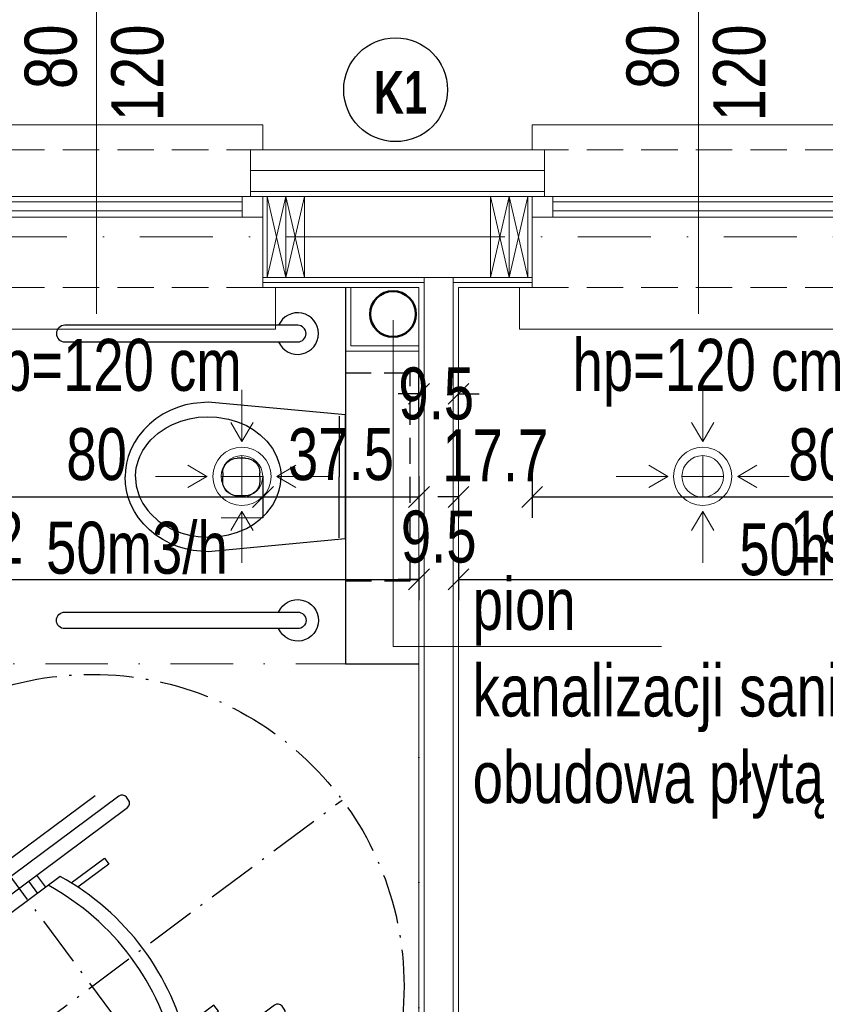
# Model space of a CAD drawing. Header units: inches. Extents: x 0 to 77643, y -44170 to 0.
# Tile 131 of 159: x 72130 to 72324, y -38029 to -37793. Entities that reach past the tile are written whole.
import ezdxf

# ---------------------------------------------------------------- set-up
doc = ezdxf.new("R2010")
doc.units = ezdxf.units.IN
doc.header["$MEASUREMENT"] = 0
for name, pattern in [('ACAD_ISO10W100', [18.5, 12, -3, 0.5, -3]), ('DASHDOT', [1, 0.5, -0.25, 0, -0.25]), ('HIDDEN', [0.375, 0.25, -0.125])]:
    doc.linetypes.add(name, pattern=pattern)
doc.layers.get('0').update_dxf_attribs({"lineweight": 0})
doc.layers.get('Defpoints').update_dxf_attribs({"lineweight": 0})
for name, color, linetype, lineweight in [('## 02 KS PION', 3, 'Continuous', 30), ('--proj.wentylacja', 202, 'Continuous', 0), ('p--konst-słupy', 3, 'Continuous', 20), ('p--ocieplenie w.wew.', 53, 'Continuous', 0), ('p--ocieplenie-w.zew', 77, 'Continuous', 0), ('p--okna', 153, 'Continuous', 0), ('p--opis okna', 181, 'Continuous', 0), ('p--opisy dodatkowe', 33, 'Continuous', 0), ('p--osie konstr', 1, 'DASHDOT', 15), ('p--płyta GK', 2, 'Continuous', 0), ('p--wymiary-1-50', 5, 'Continuous', 0), ('p--łazienka NP', 150, 'Continuous', 25), ('p--ściana GK', 62, 'Continuous', 0), ('p--ściana szkielet', 3, 'Continuous', 0)]:
    doc.layers.add(name, color=color, linetype=linetype, lineweight=lineweight)
doc.styles.add('1-50', font='arial.ttf', dxfattribs={"width": 0.75, "height": 12.5})
doc.styles.add('GENERATED_STYLE_7', font='arialbd.ttf', dxfattribs={"width": 0.75})
doc.styles.add('STYL-1', font='arial.ttf', dxfattribs={"width": 0.75})
doc.linetypes.add('BATTING', pattern='A,0.0001,-0.1,[134,ltypeshp.shx,S=0.1,R=0,X=-0.1,Y=0],-0.2,[134,ltypeshp.shx,S=0.1,R=180,X=0.1,Y=0],-0.1', length=0.4001)
doc.dimstyles.new('1-50', dxfattribs={"dimtxt": 12.5, "dimasz": 5, "dimexe": 5, "dimexo": 5, "dimgap": 0.09, "dimtad": 0, "dimdsep": 46, "dimtxsty": '1-50', "dimblk": 'OBLIQUE', "dimcen": 0.09, "dimadec": 0, "dimazin": 0, "dimtfac": 1, "dimtdec": 4, "dimtix": 1, "dimtofl": 0, "dimtmove": 2, "dimatfit": 3, "dimldrblk": 'OBLIQUE', "dimfxl": 5, "dimfxlon": 1, "dimtvp": 0.8, "dimtolj": 1, "dimtzin": 0, "dimarcsym": 0})

# ---------------------------------------------------------------- blocks, each defined once
blk = doc.blocks.new('znak-niepeł.')
at = {"linetype": 'ACAD_ISO10W100'}
for p, q in [((-44.78, 60.17), (44.78, -60.17)), ((-60.11, -44.74), (60.22, 44.82))]:
    blk.add_line(p, q, dxfattribs=at)
for p, q in [((6.52, 45.77), (-39.7, 11.37)), ((0.79, 45.85), (-38.86, 16.34)), ((8.84, 44.81), (8.33, 45.5)), ((-37.65, 8.61), (8.58, 43.01)), ((-4.98, 24.9), (3.02, 30.85)), ((3.02, 30.85), (4.08, 29.42)), ((4.08, 29.42), (-3.37, 23.87)), ((-7.61, 26.43), (-49, -4.38)), ((-13.28, 26.74), (-11.11, 23.83)), ((-15.26, 25.27), (-13.09, 22.35)), ((-39.96, 9.56), (-39.45, 8.87)), ((-49.51, 2.46), (-61.55, -6.5)), ((-60.06, -8.5), (-48.02, 0.46)), ((-47.85, 1.66), (-48.31, 2.28)), ((43.94, -4.5), (-2.29, -38.9)), ((29.35, -4.53), (21.9, -10.08)), ((30.42, -5.96), (29.35, -4.53)), ((22.42, -11.92), (30.42, -5.96)), ((46.26, -5.46), (45.74, -4.77)), ((-62.91, -17.73), (-50.66, -8.62)), ((-61.72, -7.7), (-61.26, -8.32)), ((-0.23, -41.66), (45.99, -7.26)), ((-61.88, -19.11), (-49.64, -10)), ((-49.89, -10.39), (-24.28, -44.8)), ((44.14, -12.41), (4.49, -41.92)), ((-18.26, -45.68), (23.13, -14.88)), ((-73.54, -25.65), (-62.91, -17.73)), ((-62.91, -17.73), (-51.63, -32.88)), ((19.63, -17.48), (22.08, -20.77)), ((17.65, -18.95), (20.1, -22.24)), ((-62.26, -40.8), (-73.54, -25.65)), ((-51.63, -32.88), (-62.26, -40.8)), ((-46.32, -40.01), (-56.96, -47.93)), ((-35.05, -55.17), (-46.32, -40.01)), ((-2.55, -40.71), (-2.04, -41.4)), ((-36.07, -53.79), (-23.83, -44.68)), ((-35.05, -55.17), (-22.8, -46.05)), ((-25.39, -55.09), (-13.35, -46.13)), ((-12.15, -46.31), (-11.68, -46.93)), ((-56.96, -47.93), (-45.68, -63.08)), ((-11.86, -48.13), (-23.9, -57.09)), ((-45.68, -63.08), (-35.05, -55.17)), ((-25.1, -56.91), (-25.56, -56.29))]:
    blk.add_line(p, q)
blk.add_circle((0.05, 0.04), 75, dxfattribs=at)
for centre, radius, start, end in [((7.29, 44.73), 1.29, 36.657, 126.657), ((7.81, 44.04), 1.29, 306.657, 36.657), ((-37.44, -27.86), 61.95, 12.0996, 61.2145), ((-40.29, -29.99), 61.95, 12.0996, 61.2145), ((-38.93, 10.33), 1.29, 126.657, 216.657), ((-38.42, 9.64), 1.29, 216.657, 306.657), ((-49, 1.77), 0.86, 36.657, 126.657), ((-48.54, 1.15), 0.86, 306.657, 36.657), ((-46.44, -7.83), 4.3, 126.657, 216.657), ((44.71, -5.54), 1.29, 36.657, 126.657), ((-61.03, -7.19), 0.86, 126.657, 216.657), ((45.22, -6.23), 1.29, 306.657, 36.657), ((-60.57, -7.81), 0.86, 216.657, 306.657), ((-1.52, -39.94), 1.29, 126.657, 216.657), ((-1, -40.63), 1.29, 216.657, 306.657), ((-20.83, -42.23), 4.3, 216.657, 306.657), ((-12.84, -46.82), 0.86, 36.657, 126.657), ((-12.37, -47.44), 0.86, 306.657, 36.657), ((-24.87, -55.78), 0.86, 126.657, 216.657), ((-24.41, -56.4), 0.86, 216.657, 306.657)]:
    blk.add_arc(centre, radius, start, end)
blk = doc.blocks.new('sedes')
for p, q in [((0, 0.1491), (0.33, 0.18)), ((0.33, 0.18), (0.3664, 0.177)), ((0.3664, 0.177), (0.385, 0.1731)), ((0.385, 0.1731), (0.4036, 0.1674)), ((0.4036, 0.1674), (0.4218, 0.1599)), ((0, -0.1495), (0, 0.1495)), ((0.015, 0.1462), (0.015, 0)), ((0.3097, 0.144), (0.2815, 0.1393)), ((0.332, 0.145), (0.3097, 0.144)), ((0.3544, 0.1436), (0.332, 0.145)), ((0.3755, 0.14), (0.3544, 0.1436)), ((0.4218, 0.1599), (0.4394, 0.1507)), ((0.4394, 0.1507), (0.456, 0.1397)), ((0.2384, 0.1236), (0.2219, 0.1141)), ((0.2598, 0.1328), (0.2384, 0.1236)), ((0.2815, 0.1393), (0.2598, 0.1328)), ((0.3961, 0.1343), (0.3755, 0.14)), ((0.4178, 0.1254), (0.3961, 0.1343)), ((0.4309, 0.1185), (0.4178, 0.1254)), ((0.4501, 0.1055), (0.4309, 0.1185)), ((0.456, 0.1397), (0.4714, 0.1273)), ((0.4714, 0.1273), (0.4853, 0.1135)), ((0.205, 0.1016), (0.189, 0.086)), ((0.2219, 0.1141), (0.205, 0.1016)), ((0.4682, 0.089), (0.4501, 0.1055)), ((0.4853, 0.1135), (0.4974, 0.0985)), ((0.4974, 0.0985), (0.5076, 0.0827)), ((0.189, 0.086), (0.1759, 0.0688)), ((0.4756, 0.0805), (0.4682, 0.089)), ((0.4871, 0.0639), (0.4756, 0.0805)), ((0.5076, 0.0827), (0.5159, 0.0663)), ((0.1659, 0.0504), (0.1593, 0.0318)), ((0.1759, 0.0688), (0.1659, 0.0504)), ((0.4944, 0.0496), (0.4871, 0.0639)), ((0.4981, 0.0404), (0.4944, 0.0496)), ((0.5159, 0.0663), (0.5223, 0.0495)), ((0.5223, 0.0495), (0.5266, 0.0328)), ((0.1593, 0.0318), (0.1564, 0.0184)), ((0.2408, 0.045), (0.2604, 0.045)), ((0.503, 0.0217), (0.4981, 0.0404)), ((0.5266, 0.0328), (0.5292, 0.0162)), ((0.1564, 0.0184), (0.155, 0)), ((0.2058, 0), (0.2058, 0.01)), ((0.2954, 0.01), (0.2954, 0)), ((0.5049, 0.0034), (0.503, 0.0217)), ((0.505, 0), (0.5049, 0.0034)), ((0.5292, 0.0162), (0.53, 0)), ((0.015, -0.1462), (0.015, 0)), ((0.1564, -0.0184), (0.155, 0)), ((0.1593, -0.0318), (0.1564, -0.0184)), ((0.2058, 0), (0.2058, -0.01)), ((0.2954, -0.01), (0.2954, 0)), ((0.503, -0.0217), (0.4981, -0.0404)), ((0.5049, -0.0034), (0.503, -0.0217)), ((0.505, 0), (0.5049, -0.0034)), ((0.5266, -0.0328), (0.5292, -0.0162)), ((0.5292, -0.0162), (0.53, 0)), ((0.1659, -0.0504), (0.1593, -0.0318)), ((0.2408, -0.045), (0.2604, -0.045)), ((0.4981, -0.0404), (0.4944, -0.0496)), ((0.5223, -0.0495), (0.5266, -0.0328)), ((0.1759, -0.0688), (0.1659, -0.0504)), ((0.189, -0.086), (0.1759, -0.0688)), ((0.4871, -0.0639), (0.4756, -0.0805)), ((0.4944, -0.0496), (0.4871, -0.0639)), ((0.5076, -0.0827), (0.5159, -0.0663)), ((0.5159, -0.0663), (0.5223, -0.0495)), ((0.205, -0.1016), (0.189, -0.086)), ((0.4682, -0.089), (0.4501, -0.1055)), ((0.4756, -0.0805), (0.4682, -0.089)), ((0.4974, -0.0985), (0.5076, -0.0827)), ((0.2219, -0.1141), (0.205, -0.1016)), ((0.2384, -0.1236), (0.2219, -0.1141)), ((0.4501, -0.1055), (0.4309, -0.1185)), ((0.4714, -0.1273), (0.4853, -0.1135)), ((0.4853, -0.1135), (0.4974, -0.0985)), ((0.2598, -0.1328), (0.2384, -0.1236)), ((0.2815, -0.1393), (0.2598, -0.1328)), ((0.3097, -0.144), (0.2815, -0.1393)), ((0.3755, -0.14), (0.3544, -0.1436)), ((0.3961, -0.1343), (0.3755, -0.14)), ((0.4178, -0.1254), (0.3961, -0.1343)), ((0.4309, -0.1185), (0.4178, -0.1254)), ((0.4394, -0.1507), (0.456, -0.1397)), ((0.456, -0.1397), (0.4714, -0.1273)), ((0, -0.1491), (0.33, -0.18)), ((0.332, -0.145), (0.3097, -0.144)), ((0.3544, -0.1436), (0.332, -0.145)), ((0.4036, -0.1674), (0.4218, -0.1599)), ((0.4218, -0.1599), (0.4394, -0.1507)), ((0.33, -0.18), (0.3664, -0.177)), ((0.3664, -0.177), (0.385, -0.1731)), ((0.385, -0.1731), (0.4036, -0.1674))]:
    blk.add_line(p, q)
for centre, start, end in [((0.2408, 0.01), 90, 180), ((0.2604, 0.01), 0, 90), ((0.2408, -0.01), 180, 270), ((0.2604, -0.01), 270, 0)]:
    blk.add_arc(centre, 0.035, start, end)
blk = doc.blocks.new('_OBLIQUE')
at = {"color": 0, "linetype": 'ByBlock', "lineweight": -2}
for p, q in [((-0.5, -0.5), (0.5, 0.5)), ((0, 0), (0, 0))]:
    blk.add_line(p, q, dxfattribs=at)
blk = doc.blocks.new('*D1867')
at = {"layer": 'Defpoints', "color": 0}
for p in [(72014.02, -37857.02), (72226.02, -37857.02), (72226.02, -37927.19)]:
    blk.add_point(p, dxfattribs=at)
at = {"layer": 'p--wymiary-1-50', "color": 0, "linetype": 'Continuous', "lineweight": -2}
for p, q in [((72014.02, -37922.19), (72014.02, -37932.19)), ((72226.02, -37922.19), (72226.02, -37932.19)), ((72014.02, -37927.19), (72226.02, -37927.19))]:
    blk.add_line(p, q, dxfattribs=at)
at = {"layer": 'p--wymiary-1-50', "color": 0, "lineweight": -2, "xscale": 5, "yscale": 5, "zscale": 5, "rotation": 180}
blk.add_blockref('_OBLIQUE', (72014.02, -37927.19), dxfattribs=at)
at = {"layer": 'p--wymiary-1-50', "color": 0, "lineweight": -2, "xscale": 5, "yscale": 5, "zscale": 5}
blk.add_blockref('_OBLIQUE', (72226.02, -37927.19), dxfattribs=at)
at = {"layer": 'p--wymiary-1-50', "color": 0, "linetype": 'Continuous', "ltscale": 12, "insert": (72120.02, -37917.15), "char_height": 12.5, "attachment_point": 5, "style": '1-50'}
blk.add_mtext('\\A1;212', dxfattribs=at)
blk = doc.blocks.new('*D1868')
at = {"layer": 'Defpoints', "color": 0}
for p in [(72226.02, -37857.02), (72235.52, -37857.02), (72235.52, -37927.19)]:
    blk.add_point(p, dxfattribs=at)
at = {"layer": 'p--wymiary-1-50', "color": 0, "linetype": 'Continuous', "lineweight": -2}
for p, q in [((72226.02, -37922.19), (72226.02, -37932.19)), ((72235.52, -37922.19), (72235.52, -37932.19)), ((72226.02, -37927.19), (72221.02, -37927.19)), ((72235.52, -37927.19), (72240.52, -37927.19))]:
    blk.add_line(p, q, dxfattribs=at)
at = {"layer": 'p--wymiary-1-50', "color": 0, "lineweight": -2, "xscale": 5, "yscale": 5, "zscale": 5}
blk.add_blockref('_OBLIQUE', (72226.02, -37927.19), dxfattribs=at)
at = {"layer": 'p--wymiary-1-50', "color": 0, "lineweight": -2, "xscale": 5, "yscale": 5, "zscale": 5, "rotation": 180}
blk.add_blockref('_OBLIQUE', (72235.52, -37927.19), dxfattribs=at)
at = {"layer": 'p--wymiary-1-50', "color": 0, "linetype": 'Continuous', "ltscale": 12, "insert": (72230.77, -37916.98), "char_height": 12.5, "attachment_point": 5, "style": '1-50'}
blk.add_mtext('\\A1;9.5', dxfattribs=at)
blk = doc.blocks.new('*D1869')
at = {"layer": 'Defpoints', "color": 0}
for p in [(72235.52, -37857.02), (72427.72, -37862.52), (72427.72, -37927.19)]:
    blk.add_point(p, dxfattribs=at)
at = {"layer": 'p--wymiary-1-50', "color": 0, "linetype": 'Continuous', "lineweight": -2}
for p, q in [((72235.52, -37922.19), (72235.52, -37932.19)), ((72427.72, -37922.19), (72427.72, -37932.19)), ((72235.52, -37927.19), (72427.72, -37927.19))]:
    blk.add_line(p, q, dxfattribs=at)
at = {"layer": 'p--wymiary-1-50', "color": 0, "lineweight": -2, "xscale": 5, "yscale": 5, "zscale": 5, "rotation": 180}
blk.add_blockref('_OBLIQUE', (72235.52, -37927.19), dxfattribs=at)
at = {"layer": 'p--wymiary-1-50', "color": 0, "lineweight": -2, "xscale": 5, "yscale": 5, "zscale": 5}
blk.add_blockref('_OBLIQUE', (72427.72, -37927.19), dxfattribs=at)
at = {"layer": 'p--wymiary-1-50', "color": 0, "linetype": 'Continuous', "ltscale": 12, "insert": (72331.62, -37916.98), "char_height": 12.5, "attachment_point": 5, "style": '1-50'}
blk.add_mtext('\\A1;192.2', dxfattribs=at)
blk = doc.blocks.new('*D1905')
at = {"layer": 'Defpoints', "color": 0}
for p in [(72108.52, -37887.29), (72188.52, -37887.29), (72188.52, -37907.37)]:
    blk.add_point(p, dxfattribs=at)
at = {"layer": 'p--wymiary-1-50', "color": 0, "linetype": 'Continuous', "lineweight": -2}
for p, q in [((72108.52, -37902.37), (72108.52, -37912.37)), ((72188.52, -37902.37), (72188.52, -37912.37)), ((72108.52, -37907.37), (72188.52, -37907.37))]:
    blk.add_line(p, q, dxfattribs=at)
at = {"layer": 'p--wymiary-1-50', "color": 0, "lineweight": -2, "xscale": 5, "yscale": 5, "zscale": 5, "rotation": 180}
blk.add_blockref('_OBLIQUE', (72108.52, -37907.37), dxfattribs=at)
at = {"layer": 'p--wymiary-1-50', "color": 0, "lineweight": -2, "xscale": 5, "yscale": 5, "zscale": 5}
blk.add_blockref('_OBLIQUE', (72188.52, -37907.37), dxfattribs=at)
at = {"layer": 'p--wymiary-1-50', "color": 0, "linetype": 'Continuous', "ltscale": 12, "insert": (72148.52, -37897.16), "char_height": 12.5, "attachment_point": 5, "style": '1-50'}
blk.add_mtext('\\A1;80', dxfattribs=at)
blk = doc.blocks.new('*D1906')
at = {"layer": 'Defpoints', "color": 0}
for p in [(72188.52, -37887.29), (72226.02, -37887.29), (72226.02, -37907.37)]:
    blk.add_point(p, dxfattribs=at)
at = {"layer": 'p--wymiary-1-50', "color": 0, "linetype": 'Continuous', "lineweight": -2}
for p, q in [((72188.52, -37902.37), (72188.52, -37912.37)), ((72226.02, -37902.37), (72226.02, -37912.37)), ((72188.52, -37907.37), (72226.02, -37907.37))]:
    blk.add_line(p, q, dxfattribs=at)
at = {"layer": 'p--wymiary-1-50', "color": 0, "lineweight": -2, "xscale": 5, "yscale": 5, "zscale": 5, "rotation": 180}
blk.add_blockref('_OBLIQUE', (72188.52, -37907.37), dxfattribs=at)
at = {"layer": 'p--wymiary-1-50', "color": 0, "lineweight": -2, "xscale": 5, "yscale": 5, "zscale": 5}
blk.add_blockref('_OBLIQUE', (72226.02, -37907.37), dxfattribs=at)
at = {"layer": 'p--wymiary-1-50', "color": 0, "linetype": 'Continuous', "ltscale": 12, "insert": (72207.27, -37897.16), "char_height": 12.5, "attachment_point": 5, "style": '1-50'}
blk.add_mtext('\\A1;37.5', dxfattribs=at)
blk = doc.blocks.new('*D1907')
at = {"layer": 'Defpoints', "color": 0}
for p in [(72235.52, -37882.56), (72226.02, -37902.37), (72235.52, -37902.37)]:
    blk.add_point(p, dxfattribs=at)
at = {"layer": 'p--wymiary-1-50', "color": 0, "linetype": 'Continuous', "lineweight": -2}
for p, q in [((72226.02, -37887.56), (72226.02, -37877.56)), ((72235.52, -37887.56), (72235.52, -37877.56)), ((72226.02, -37882.56), (72221.02, -37882.56)), ((72235.52, -37882.56), (72240.52, -37882.56))]:
    blk.add_line(p, q, dxfattribs=at)
at = {"layer": 'p--wymiary-1-50', "color": 0, "lineweight": -2, "xscale": 5, "yscale": 5, "zscale": 5}
blk.add_blockref('_OBLIQUE', (72226.02, -37882.56), dxfattribs=at)
at = {"layer": 'p--wymiary-1-50', "color": 0, "lineweight": -2, "xscale": 5, "yscale": 5, "zscale": 5, "rotation": 180}
blk.add_blockref('_OBLIQUE', (72235.52, -37882.56), dxfattribs=at)
at = {"layer": 'p--wymiary-1-50', "color": 0, "linetype": 'Continuous', "ltscale": 12, "insert": (72230.18, -37882.56), "char_height": 12.5, "attachment_point": 5, "style": '1-50'}
blk.add_mtext('\\A1;9.5', dxfattribs=at)
blk = doc.blocks.new('*D1908')
at = {"layer": 'Defpoints', "color": 0}
for p in [(72253.22, -37857.02), (72235.52, -37902.37), (72253.22, -37907.37)]:
    blk.add_point(p, dxfattribs=at)
at = {"layer": 'p--wymiary-1-50', "color": 0, "linetype": 'Continuous', "lineweight": -2}
for p, q in [((72253.22, -37902.37), (72253.22, -37912.37)), ((72235.52, -37907.37), (72230.52, -37907.37)), ((72235.52, -37907.37), (72235.52, -37912.37)), ((72253.22, -37907.37), (72258.22, -37907.37))]:
    blk.add_line(p, q, dxfattribs=at)
at = {"layer": 'p--wymiary-1-50', "color": 0, "lineweight": -2, "xscale": 5, "yscale": 5, "zscale": 5}
blk.add_blockref('_OBLIQUE', (72235.52, -37907.37), dxfattribs=at)
at = {"layer": 'p--wymiary-1-50', "color": 0, "lineweight": -2, "xscale": 5, "yscale": 5, "zscale": 5, "rotation": 180}
blk.add_blockref('_OBLIQUE', (72253.22, -37907.37), dxfattribs=at)
at = {"layer": 'p--wymiary-1-50', "color": 0, "linetype": 'Continuous', "ltscale": 12, "insert": (72244.37, -37897.33), "char_height": 12.5, "attachment_point": 5, "style": '1-50'}
blk.add_mtext('\\A1;17.7', dxfattribs=at)
blk = doc.blocks.new('*D1909')
at = {"layer": 'Defpoints', "color": 0}
for p in [(72253.22, -37857.02), (72333.22, -37857.02), (72333.22, -37907.37)]:
    blk.add_point(p, dxfattribs=at)
at = {"layer": 'p--wymiary-1-50', "color": 0, "linetype": 'Continuous', "lineweight": -2}
for p, q in [((72253.22, -37902.37), (72253.22, -37912.37)), ((72333.22, -37902.37), (72333.22, -37912.37)), ((72253.22, -37907.37), (72333.22, -37907.37))]:
    blk.add_line(p, q, dxfattribs=at)
at = {"layer": 'p--wymiary-1-50', "color": 0, "lineweight": -2, "xscale": 5, "yscale": 5, "zscale": 5, "rotation": 180}
blk.add_blockref('_OBLIQUE', (72253.22, -37907.37), dxfattribs=at)
at = {"layer": 'p--wymiary-1-50', "color": 0, "lineweight": -2, "xscale": 5, "yscale": 5, "zscale": 5}
blk.add_blockref('_OBLIQUE', (72333.22, -37907.37), dxfattribs=at)
at = {"layer": 'p--wymiary-1-50', "color": 0, "linetype": 'Continuous', "ltscale": 12, "insert": (72322.11, -37897.2), "char_height": 12.5, "attachment_point": 5, "style": '1-50'}
blk.add_mtext('\\A1;80', dxfattribs=at)
blk = doc.blocks.new('*D1952')
at = {"layer": 'Defpoints', "color": 0}
for p in [(72185.52, -37664.81), (72111.52, -37840.12), (72185.52, -37840.12)]:
    blk.add_point(p, dxfattribs=at)
at = {"layer": 'p--wymiary-1-50', "color": 0, "linetype": 'Continuous', "lineweight": -2}
for p, q in [((72111.52, -37669.81), (72111.52, -37659.81)), ((72185.52, -37669.81), (72185.52, -37659.81)), ((72111.52, -37664.81), (72185.52, -37664.81))]:
    blk.add_line(p, q, dxfattribs=at)
at = {"layer": 'p--wymiary-1-50', "color": 0, "lineweight": -2, "xscale": 5, "yscale": 5, "zscale": 5, "rotation": 180}
blk.add_blockref('_OBLIQUE', (72111.52, -37664.81), dxfattribs=at)
at = {"layer": 'p--wymiary-1-50', "color": 0, "lineweight": -2, "xscale": 5, "yscale": 5, "zscale": 5}
blk.add_blockref('_OBLIQUE', (72185.52, -37664.81), dxfattribs=at)
at = {"layer": 'p--wymiary-1-50', "color": 0, "linetype": 'Continuous', "ltscale": 12, "insert": (72148.52, -37654.81), "char_height": 12.5, "attachment_point": 5, "style": '1-50'}
blk.add_mtext('\\A1;74', dxfattribs=at)
blk = doc.blocks.new('*D1953')
at = {"layer": 'Defpoints', "color": 0}
for p in [(72256.22, -37664.81), (72185.52, -37840.12), (72256.22, -37840.12)]:
    blk.add_point(p, dxfattribs=at)
at = {"layer": 'p--wymiary-1-50', "color": 0, "linetype": 'Continuous', "lineweight": -2}
for p, q in [((72185.52, -37669.81), (72185.52, -37659.81)), ((72256.22, -37669.81), (72256.22, -37659.81)), ((72185.52, -37664.81), (72256.22, -37664.81))]:
    blk.add_line(p, q, dxfattribs=at)
at = {"layer": 'p--wymiary-1-50', "color": 0, "lineweight": -2, "xscale": 5, "yscale": 5, "zscale": 5, "rotation": 180}
blk.add_blockref('_OBLIQUE', (72185.52, -37664.81), dxfattribs=at)
at = {"layer": 'p--wymiary-1-50', "color": 0, "lineweight": -2, "xscale": 5, "yscale": 5, "zscale": 5}
blk.add_blockref('_OBLIQUE', (72256.22, -37664.81), dxfattribs=at)
at = {"layer": 'p--wymiary-1-50', "color": 0, "linetype": 'Continuous', "ltscale": 12, "insert": (72220.87, -37654.6), "char_height": 12.5, "attachment_point": 5, "style": '1-50'}
blk.add_mtext('\\A1;70.7', dxfattribs=at)
blk = doc.blocks.new('*D1954')
at = {"layer": 'Defpoints', "color": 0}
for p in [(72330.22, -37664.81), (72256.22, -37840.12), (72330.22, -37840.12)]:
    blk.add_point(p, dxfattribs=at)
at = {"layer": 'p--wymiary-1-50', "color": 0, "linetype": 'Continuous', "lineweight": -2}
for p, q in [((72256.22, -37669.81), (72256.22, -37659.81)), ((72330.22, -37669.81), (72330.22, -37659.81)), ((72256.22, -37664.81), (72330.22, -37664.81))]:
    blk.add_line(p, q, dxfattribs=at)
at = {"layer": 'p--wymiary-1-50', "color": 0, "lineweight": -2, "xscale": 5, "yscale": 5, "zscale": 5, "rotation": 180}
blk.add_blockref('_OBLIQUE', (72256.22, -37664.81), dxfattribs=at)
at = {"layer": 'p--wymiary-1-50', "color": 0, "lineweight": -2, "xscale": 5, "yscale": 5, "zscale": 5}
blk.add_blockref('_OBLIQUE', (72330.22, -37664.81), dxfattribs=at)
at = {"layer": 'p--wymiary-1-50', "color": 0, "linetype": 'Continuous', "ltscale": 12, "insert": (72293.22, -37654.81), "char_height": 12.5, "attachment_point": 5, "style": '1-50'}
blk.add_mtext('\\A1;74', dxfattribs=at)
blk = doc.blocks.new('*D1956')
at = {"layer": 'Defpoints', "color": 0}
for p in [(72820.87, -37643.65), (71620.87, -37840.12), (72820.87, -37840.12)]:
    blk.add_point(p, dxfattribs=at)
at = {"layer": 'p--wymiary-1-50', "color": 0, "linetype": 'Continuous', "lineweight": -2}
for p, q in [((71620.87, -37648.65), (71620.87, -37638.65)), ((72820.87, -37648.65), (72820.87, -37638.65)), ((71620.87, -37643.65), (72820.87, -37643.65))]:
    blk.add_line(p, q, dxfattribs=at)
at = {"layer": 'p--wymiary-1-50', "color": 0, "lineweight": -2, "xscale": 5, "yscale": 5, "zscale": 5, "rotation": 180}
blk.add_blockref('_OBLIQUE', (71620.87, -37643.65), dxfattribs=at)
at = {"layer": 'p--wymiary-1-50', "color": 0, "lineweight": -2, "xscale": 5, "yscale": 5, "zscale": 5}
blk.add_blockref('_OBLIQUE', (72820.87, -37643.65), dxfattribs=at)
at = {"layer": 'p--wymiary-1-50', "color": 0, "linetype": 'Continuous', "ltscale": 12, "insert": (72220.87, -37633.44), "char_height": 12.5, "attachment_point": 5, "style": '1-50'}
blk.add_mtext('\\A1;1200', dxfattribs=at)
blk = doc.blocks.new('okno-80-33.15')
at = {"linetype": 'Continuous', "ltscale": 35}
for p, q in [((-3, 10), (83, 10)), ((0, -39.15), (80, -39.15))]:
    blk.add_line(p, q, dxfattribs=at)
for p, q in [((-3, 0), (-3, 10)), ((83, 0), (83, 10)), ((0, 0), (-3, 0)), ((0, -21.95), (0, 0)), ((80, 0), (80, -21.95)), ((80, 0), (83, 0)), ((0, -21.95), (0, -16.95)), ((0, -16.95), (5, -16.95)), ((5, -16.95), (75, -16.95)), ((5, -16.95), (5, -21.95)), ((5, -18.45), (75, -18.45)), ((75, -21.95), (75, -16.95)), ((75, -16.95), (80, -16.95)), ((80, -16.95), (80, -21.95)), ((5, -20.61), (75, -20.61)), ((5, -21.95), (0, -21.95)), ((3, -33.15), (3, -21.95)), ((75, -21.95), (5, -21.95)), ((80, -21.95), (75, -21.95)), ((77, -21.95), (77, -33.15)), ((0, -39.15), (0, -33.15)), ((80, -33.15), (80, -39.15))]:
    blk.add_line(p, q)
at = {"linetype": 'HIDDEN', "ltscale": 35}
for p, q in [((0, 0), (80, 0)), ((0, -33.15), (80, -33.15))]:
    blk.add_line(p, q, dxfattribs=at)
blk = doc.blocks.new('ukł.słupów')
for p, q in [((557.45, 662), (561.95, 642.5)), ((561.95, 662), (557.45, 642.5)), ((561.95, 662), (566.45, 642.5)), ((566.45, 662), (561.95, 642.5)), ((611.15, 662), (615.65, 642.5)), ((615.65, 662), (611.15, 642.5)), ((615.65, 662), (620.15, 642.5)), ((620.15, 662), (615.65, 642.5))]:
    blk.add_line(p, q)
at = {"color": 4, "ltscale": 35}
for points in [[(557.45, 642.5), (557.45, 662), (557.45, 662)], [(620.15, 642.5), (620.15, 662)]]:
    blk.add_lwpolyline(points, dxfattribs=at)
for points in [[(561.95, 662), (561.95, 642.5), (557.45, 642.5), (557.45, 662)], [(566.45, 662), (566.45, 642.5), (561.95, 642.5), (561.95, 662)], [(615.65, 662), (615.65, 642.5), (611.15, 642.5), (611.15, 662)], [(620.15, 662), (620.15, 642.5), (615.65, 642.5), (615.65, 662)]]:
    blk.add_lwpolyline(points, close=True)
blk = doc.blocks.new('uchwyt stojący')
at = {"linetype": 'Continuous', "ltscale": 12}
for points in [[(58, 2), (2, 2)], [(2, -2), (58, -2)]]:
    blk.add_lwpolyline(points, dxfattribs=at)
for centre, radius, start, end in [((58, 0), 5, 203.5782, 156.4218), ((2, 0), 2, 90, 270), ((58, 0), 2, 270, 90)]:
    blk.add_arc(centre, radius, start, end, dxfattribs=at)
blk = doc.blocks.new('Z-went-wers.3-parter-cz.1')
for p, q in [((-604.27, -37.04), (-604.27, -24.61)), ((-493.48, -37.04), (-493.48, -24.61)), ((-604.27, -37.01), (-606.96, -32.43)), ((-604.27, -37.01), (-601.59, -32.43)), ((-493.48, -37.01), (-496.16, -32.43)), ((-493.48, -37.01), (-490.79, -32.43)), ((-604.27, -40.41), (-604.27, -50.41)), ((-493.48, -40.41), (-493.48, -50.41)), ((-612.67, -45.41), (-617.26, -42.72)), ((-595.87, -45.41), (-591.28, -42.72)), ((-501.88, -45.41), (-506.46, -42.72)), ((-485.07, -45.41), (-480.49, -42.72)), ((-612.65, -45.41), (-625.07, -45.41)), ((-612.67, -45.41), (-617.26, -48.1)), ((-609.27, -45.41), (-599.27, -45.41)), ((-609.27, -45.41), (-599.27, -45.41)), ((-595.89, -45.41), (-583.47, -45.41)), ((-595.87, -45.41), (-591.28, -48.1)), ((-501.85, -45.41), (-514.28, -45.41)), ((-501.88, -45.41), (-506.46, -48.1)), ((-498.48, -45.41), (-488.48, -45.41)), ((-498.48, -45.41), (-488.48, -45.41)), ((-498.48, -45.41), (-488.48, -45.41)), ((-485.1, -45.41), (-472.67, -45.41)), ((-485.07, -45.41), (-480.49, -48.1)), ((-604.27, -53.82), (-606.96, -58.4)), ((-604.27, -53.79), (-604.27, -66.22)), ((-604.27, -53.82), (-601.59, -58.4)), ((-493.48, -53.82), (-496.16, -58.4)), ((-493.48, -53.79), (-493.48, -66.22)), ((-493.48, -53.82), (-490.79, -58.4)), ((-609.27, -55.41), (-599.27, -55.41))]:
    blk.add_line(p, q)
at = {"ltscale": 10}
blk.add_arc((-604.27, -45.41), 7, 0, 180, dxfattribs=at)
for centre, radius, start, end in [((-604.27, -45.41), 7, 0, 180), ((-493.48, -45.41), 7, 0, 180), ((-493.48, -45.41), 7, 0, 180), ((-604.27, -45.41), 5, 0, 180), ((-604.27, -45.41), 5, 0, 180), ((-604.27, -45.41), 5, 0, 180), ((-604.27, -45.41), 5, 0, 180), ((-604.27, -45.41), 5, 0, 180), ((-493.48, -45.41), 5, 0, 180), ((-493.48, -45.41), 5, 0, 180), ((-493.48, -45.41), 5, 0, 180), ((-493.48, -45.41), 5, 0, 180), ((-493.48, -45.41), 5, 0, 180), ((-493.48, -45.41), 5, 0, 180), ((-604.27, -45.41), 7, 180, 0), ((-604.27, -45.41), 5, 180, 0), ((-604.27, -45.41), 5, 180, 0), ((-604.27, -45.41), 5, 180, 0), ((-604.27, -45.41), 5, 180, 0), ((-493.48, -45.41), 7, 180, 0), ((-493.48, -45.41), 5, 180, 0), ((-493.48, -45.41), 5, 180, 0), ((-493.48, -45.41), 5, 180, 0), ((-493.48, -45.41), 5, 180, 0)]:
    blk.add_arc(centre, radius, start, end)
at = {"char_height": 12.5, "width": 177.1707, "attachment_point": 1, "style": 'STYL-1'}
for insert in [(-651.35, -56.31), (-484.7, -56.68)]:
    blk.add_mtext('50m3/h', dxfattribs=dict(at, insert=insert))

msp = doc.modelspace()

# ---------------------------------------------------------------- linework, layer by layer
at = {"layer": '## 02 KS PION', "color": 3, "lineweight": 25}
msp.add_circle((72220.41185, -37809.41779), 12.48944, dxfattribs=at)
at = {"layer": '## 02 KS PION', "color": 3, "lineweight": 50}
msp.add_circle((72219.79025, -37863.37355), 5.5, dxfattribs=at)
at = {"layer": 'p--ocieplenie w.wew.', "linetype": 'BATTING', "ltscale": 19.5}
msp.add_line((72198.52132, -37844.82054), (72243.22132, -37844.82054), dxfattribs=at)
at = {"layer": 'p--ocieplenie-w.zew', "linetype": 'BATTING', "ltscale": 10}
msp.add_line((72185.52132, -37828.87054), (72256.22132, -37828.87054), dxfattribs=at)
at = {"layer": 'p--opis okna'}
for p, q in [((72148.52132, -37784.38996), (72148.52132, -37863.35111)), ((72293.22132, -37784.38996), (72293.22132, -37863.35111))]:
    msp.add_line(p, q, dxfattribs=at)
at = {"layer": 'p--opisy dodatkowe'}
for points in [[(72284.36464, -37943.37733), (72219.79025, -37943.37733), (72219.79025, -37864.81826)], [(72219.79025, -37943.37733), (72284.36464, -37943.37733)]]:
    msp.add_lwpolyline(points, dxfattribs=at)
at = {"layer": 'p--osie konstr', "linetype": 'DASHDOT', "ltscale": 35}
msp.add_line((72878.43789, -37844.82054), (71595.87132, -37844.82054), dxfattribs=at)
at = {"layer": 'p--płyta GK', "ltscale": 35}
for p, q in [((72188.52132, -37855.77054), (72227.27132, -37855.77054)), ((72234.27132, -37855.77054), (72253.22132, -37855.77054)), ((72188.52132, -37857.02054), (72226.02132, -37857.02054)), ((72235.52132, -37857.02054), (72253.22132, -37857.02054))]:
    msp.add_line(p, q, dxfattribs=at)
for points in [[(72208.37132, -37857.02054), (72226.02132, -37857.02054), (72226.02132, -37872.27778), (72208.37132, -37872.27778)], [(72209.62132, -37857.02054), (72226.02132, -37857.02054), (72226.02132, -37871.02778), (72209.62132, -37871.02778)]]:
    msp.add_lwpolyline(points, close=True, dxfattribs=at)
at = {"layer": 'p--łazienka NP'}
for p, q in [((72208.37132, -37857.02054), (72208.37132, -37947.52054)), ((72208.37132, -37947.52054), (72226.02132, -37947.52054))]:
    msp.add_line(p, q, dxfattribs=at)
at = {"layer": 'p--łazienka NP', "linetype": 'HIDDEN', "ltscale": 25}
msp.add_lwpolyline([(72208.37132, -37877.56054), (72208.37132, -37927.56054), (72223.87132, -37927.56054), (72223.87132, -37877.56054)], close=True, dxfattribs=at)
at = {"layer": 'p--łazienka NP', "color": 1, "linetype": 'DASHDOT', "lineweight": 5, "ltscale": 30}
msp.add_lwpolyline([(72226.02132, -38097.52054), (72076.02132, -38097.52054), (72076.02132, -37947.52054), (72226.02132, -37947.52054)], close=True, dxfattribs=at)
at = {"layer": 'p--ściana GK', "ltscale": 35}
for p, q in [((72227.27132, -38097.52054), (72227.27132, -37854.57054)), ((72234.27132, -38097.52054), (72234.27132, -37854.57054)), ((72226.02132, -38097.52054), (72226.02132, -37857.02054)), ((72235.52132, -38097.52054), (72235.52132, -37857.02054))]:
    msp.add_line(p, q, dxfattribs=at)
at = {"layer": 'p--ściana szkielet', "ltscale": 35}
for p, q in [((72185.52132, -37823.87054), (72256.22132, -37823.87054)), ((72185.52132, -37833.87054), (72256.22132, -37833.87054)), ((71632.07132, -37835.07054), (72253.22132, -37835.07054)), ((72188.52132, -37854.57054), (72253.22132, -37854.57054))]:
    msp.add_line(p, q, dxfattribs=at)
for points in [[(72188.52132, -37857.02054), (72188.52132, -37835.06878), (72185.52132, -37835.06878), (72185.52132, -37823.87054)], [(72253.22132, -37857.02054), (72253.22132, -37835.06878), (72256.22132, -37835.06878), (72256.22132, -37823.87054)]]:
    msp.add_lwpolyline(points, dxfattribs=at)

# ---------------------------------------------------------------- block references
at = {"layer": '--proj.wentylacja', "linetype": 'Continuous', "ltscale": 12}
msp.add_blockref('Z-went-wers.3-parter-cz.1', (72787.72132, -37857.02054), dxfattribs=at)
at = {"layer": 'p--konst-słupy'}
msp.add_blockref('ukł.słupów', (71632.07132, -38497.07054), dxfattribs=at)
at = {"layer": 'p--okna', "linetype": 'Continuous', "rotation": 180}
msp.add_blockref('okno-80-33.15', (72188.52132, -37857.02054), dxfattribs=at)
at = {"layer": 'p--okna', "linetype": 'Continuous', "xscale": -1, "rotation": 180}
msp.add_blockref('okno-80-33.15', (72253.22132, -37857.02054), dxfattribs=at)
at = {"layer": 'p--łazienka NP'}
for name, p in [('uchwyt stojący', (72138.87132, -37868.07054)), ('znak-niepeł.', (72147.37624, -38025.08747))]:
    msp.add_blockref(name, p, dxfattribs=at)
at = {"layer": 'p--łazienka NP', "xscale": -100, "yscale": 100, "zscale": 100, "rotation": 359.9999999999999}
msp.add_blockref('sedes', (72208.37132, -37902.56054), dxfattribs=at)
at = {"layer": 'p--łazienka NP', "xscale": -1, "rotation": 180}
msp.add_blockref('uchwyt stojący', (72138.87132, -37937.05132), dxfattribs=at)

# ---------------------------------------------------------------- texts
at = {"layer": '## 02 KS PION', "color": 3, "lineweight": 50, "style": 'GENERATED_STYLE_7', "width": 0.7}
msp.add_text('K1', height=10.23622, dxfattribs=at).set_placement((72215.20356, -37815.17872, 168.87069))
at = {"layer": 'p--opis okna', "char_height": 12.5, "width": 45.287, "attachment_point": 3, "rotation": 90, "style": '1-50'}
for insert in [(72131.21543, -37793.72369), (72275.91543, -37793.72369)]:
    msp.add_mtext('{\\W0.8;80\\P120}', dxfattribs=dict(at, insert=insert))
at = {"layer": 'p--opis okna', "char_height": 12.5, "width": 128.6342124, "attachment_point": 1, "style": 'STYL-1'}
for insert in [(72118.2473, -37869.34457), (72262.9473, -37869.34457)]:
    msp.add_mtext('hp=120 cm', dxfattribs=dict(at, insert=insert))
at = {"layer": 'p--opisy dodatkowe', "insert": (72238.93537, -37926.83895), "char_height": 12.5, "width": 264.7596437, "attachment_point": 1, "style": 'STYL-1'}
msp.add_mtext('pion \\Pkanalizacji sanitarnej K1\\Pobudowa płytą GKFI', dxfattribs=at)

# ---------------------------------------------------------------- dimensions: what is measured, and where the dimension line sits
at = {"layer": 'p--wymiary-1-50', "linetype": 'Continuous'}
for base, p1, p2, picture, middle in [((72820.87132, -37643.65367), (71620.87132, -37840.11878), (72820.87132, -37840.11878), '*D1956', (72220.87132, -37633.44367)), ((72185.52132, -37664.81221), (72111.52132, -37840.11878), (72185.52132, -37840.11878), '*D1952', (72148.52132, -37654.81221)), ((72256.22132, -37664.81221), (72185.52132, -37840.11878), (72256.22132, -37840.11878), '*D1953', (72220.87132, -37654.60221)), ((72330.22132, -37664.81221), (72256.22132, -37840.11878), (72330.22132, -37840.11878), '*D1954', (72293.22132, -37654.81221)), ((72226.02132, -37927.18929), (72014.02132, -37857.02054), (72226.02132, -37857.02054), '*D1867', (72120.02132, -37917.14929)), ((72235.52132, -37927.18929), (72226.02132, -37857.02054), (72235.52132, -37857.02054), '*D1868', (72230.77132, -37916.97929)), ((72253.22132, -37907.37277), (72235.52132, -37902.37277), (72253.22132, -37857.02054), '*D1908', (72244.37132, -37897.33277)), ((72427.72132, -37927.18929), (72235.52132, -37857.02054), (72427.72132, -37862.52054), '*D1869', (72331.62132, -37916.97929)), ((72188.52132, -37907.37277), (72108.52132, -37887.28593), (72188.52132, -37887.28593), '*D1905', (72148.52132, -37897.16277)), ((72226.02132, -37907.37277), (72188.52132, -37887.28593), (72226.02132, -37887.28593), '*D1906', (72207.27132, -37897.16277))]:
    dim = msp.add_linear_dim(base=base, p1=p1, p2=p2, dimstyle='1-50', dxfattribs=at)
    dim.commit()
    dim.dimension.update_dxf_attribs({"geometry": picture, "text_midpoint": middle})
for base, p1, p2, picture, middle in [((72333.22132, -37907.37277), (72253.22132, -37857.02054), (72333.22132, -37857.02054), '*D1909', (72322.11497, -37897.20357)), ((72235.52132, -37882.56451), (72226.02132, -37902.37277), (72235.52132, -37902.37277), '*D1907', (72230.18433, -37882.56451))]:
    dim = msp.add_linear_dim(base=base, p1=p1, p2=p2, dimstyle='1-50', dxfattribs=at)
    dim.commit()
    dim.dimension.update_dxf_attribs({"geometry": picture, "text_midpoint": middle, "dimtype": 160})

doc.saveas('drawing.dxf')
